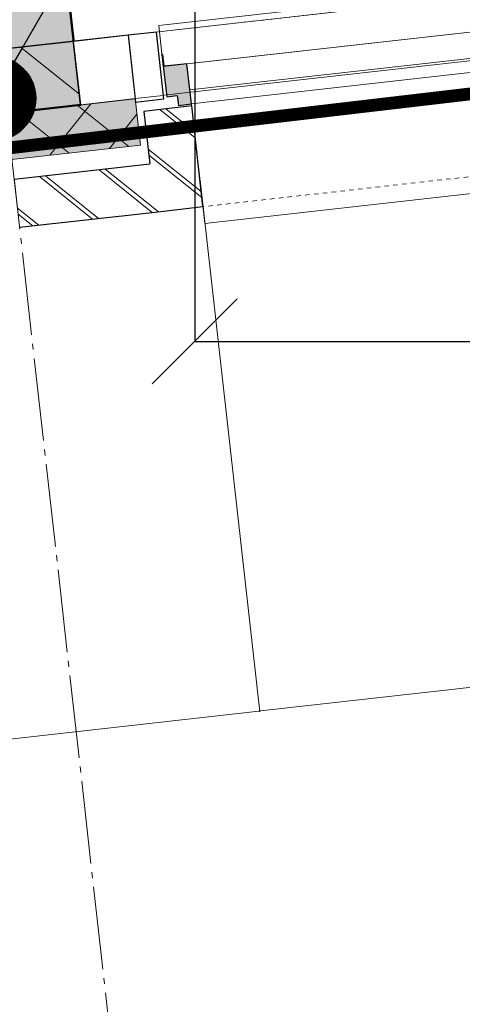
# Model space of a CAD drawing. Header units: millimetres. Extents: x -38031 to 110605, y -30229 to 92226.
# Tile 170 of 194: x 80641 to 81681, y 6958 to 9272. Entities that reach past the tile are written whole.
import ezdxf

# ---------------------------------------------------------------- set-up
doc = ezdxf.new("R2010")
doc.units = ezdxf.units.MM
doc.header["$LTSCALE"] = 50
doc.set_wipeout_variables(frame=1)
doc.header["$PDMODE"] = 1
for name, pattern in [('HIDDEN', [9.525, 6.35, -3.175]), ('STYLE_01', [0.41664, 0.20828, -0.20836]), ('STYLE_07', [1.875, 0.625, -0.20828, 0.625, -0.20836, 0.06943, -0.13893]), ('STYLE_11', [5, 3.888855, -0.416718, 0.277786, -0.416641])]:
    doc.linetypes.add(name, pattern=pattern)
for name, color, linetype, lineweight in [('00 ALGEMEEN', 7, 'Continuous', 15), ('05 LINE-.Stramien', 1, 'STYLE_11', 15), ('05 LINE-0.10 grijs', 8, 'Continuous', 9), ('21 WAND BUITEN-21F_baksteen', 7, 'Continuous', 25), ('21 WAND BUITEN-21F_kalkzandsteen', 7, 'Continuous', 25), ('21 WAND BUITEN-21G_hsb', 1, 'Continuous', 15), ('21 WAND BUITEN-29_isolatie', 1, 'Continuous', 15), ('28 CONSTRUCTIE-28E_beton', 5, 'Continuous', 50), ('Guides', 203, 'Continuous', 13), ('koppenmaten', 163, 'Continuous', 15), ('stramien', 1, 'Continuous', 15)]:
    doc.layers.add(name, color=color, linetype=linetype, lineweight=lineweight)
for name, color, linetype in [('AL$1A---_ALGEMEEN', 8, 'Continuous'), ('AL------_MAATVOERING', 2, 'Continuous'), ('AM$1A---_ARCERING', 8, 'Continuous'), ('AT$1A---_TEKST025', 8, 'Continuous'), ('BOUWKUNDIG', 8, 'Continuous'), ('brandscheiding', 5, 'HIDDEN'), ('EL6121--', 3, 'Continuous')]:
    doc.layers.add(name, color=color, linetype=linetype)
doc.styles.add('Arial', font='ARIAL.TTF')
doc.styles.get("Standard").update_dxf_attribs({"font": 'iso.shx'})
doc.dimstyles.new('STABICAD', dxfattribs={"dimscale": 100, "dimtxt": 1.8, "dimasz": 2, "dimexe": 0, "dimexo": 2.5, "dimgap": 1.5, "dimtad": 0, "dimdec": 0, "dimrnd": 10, "dimzin": 0, "dimdsep": 46, "dimtxsty": 'Standard', "dimblk1": 'OBLIQUE', "dimblk2": 'OBLIQUE', "dimsah": 1, "dimcen": -3, "dimadec": 0, "dimazin": 0, "dimtfac": 1, "dimtdec": 0, "dimtofl": 0, "dimtmove": 2, "dimatfit": 3, "dimfxl": 0, "dimtvp": 1.055556, "dimtolj": 1, "dimtzin": 0, "dimarcsym": 0})
doc.dimstyles.new('VyA', dxfattribs={"dimtxt": 2.272868, "dimasz": 2.120801, "dimexe": 1.5, "dimexo": 1.59, "dimgap": 0.5, "dimtad": 1, "dimdec": 0, "dimzin": 11, "dimtxsty": 'Arial', "dimblk": 'VW_SLASH', "dimcen": 0, "dimdle": 1, "dimazin": 0, "dimtfac": 0.8, "dimtdec": 0, "dimtix": 1, "dimtmove": 0, "dimatfit": 0, "dimldrblk": 'VW_FILLEDARROW', "dimfxl": 0, "dimfrac": 2, "dimtolj": 1, "dimtzin": 11, "dimarcsym": 0})

# ---------------------------------------------------------------- blocks, each defined once
blk = doc.blocks.new('_Oblique')
at = {"color": 0, "linetype": 'ByBlock', "lineweight": -2}
blk.add_line((-0.5, -0.5), (0.5, 0.5), dxfattribs=at)
blk = doc.blocks.new('*D59')
at = {"layer": 'AL------_MAATVOERING', "color": 0, "lineweight": -2}
for p, q in [((81052.4, 10017.9), (81052.4, 8516.1)), ((84360, 9283.4), (84360, 8516.1)), ((81052.4, 8516.1), (84360, 8516.1))]:
    blk.add_line(p, q, dxfattribs=at)
at = {"layer": 'Defpoints', "color": 0}
for p in [(81052.4, 10267.9), (84360, 9533.4), (84360, 8516.1)]:
    blk.add_point(p, dxfattribs=at)
at = {"layer": 'AL------_MAATVOERING', "color": 0, "lineweight": -2, "xscale": 200, "yscale": 200, "zscale": 200, "rotation": 180}
blk.add_blockref('_Oblique', (81052.4, 8516.1), dxfattribs=at)
at = {"layer": 'AL------_MAATVOERING', "color": 0, "lineweight": -2, "xscale": 200, "yscale": 200, "zscale": 200}
blk.add_blockref('_Oblique', (84360, 8516.1), dxfattribs=at)
at = {"layer": 'AL------_MAATVOERING', "color": 0, "insert": (82706.2, 8706.1), "char_height": 180, "attachment_point": 5}
blk.add_mtext('\\A1;3310', dxfattribs=at)
blk = doc.blocks.new('E00170')
at = {"color": 0, "linetype": 'Continuous'}
blk.add_line((0, 0), (5, 8.66), dxfattribs=at)
at = {"color": 0, "const_width": 0.5}
blk.add_lwpolyline([(-0.25, 0, 1), (0.25, 0, 1)], format="xyb", close=True, dxfattribs=at)
at = {"color": 0, "linetype": 'Continuous'}
blk.add_circle((0, 0), 0.5, dxfattribs=at)
blk = doc.blocks.new('zijdetail kozijn 2kops')
at = {"color": 0}
blk.add_wipeout([(-63, 420), (-130, 420), (-130, 262), (-63, 262)], dxfattribs=at).dxf.layer = 'AL$1A---_ALGEMEEN'
at = {"layer": 'AM$1A---_ARCERING', "linetype": 'Continuous', "lineweight": 0}
blk.add_hatch(color=256, dxfattribs=at).paths.add_polyline_path([(-54.2, 338), (-54.2, 366), (-56, 366), (-56, 266), (-31, 266), (-31, 243), (0, 243), (0, 338), (-22, 338)])
at = {"layer": 'AL$1A---_ALGEMEEN', "color": 0}
for points in [[(-63, 420), (-130, 420), (-130, 262), (-63, 262)], [(-54.2, 338), (-54.2, 366), (-56, 366), (-56, 266), (-31, 266), (-31, 243), (0, 243), (0, 338), (-22, 338)]]:
    blk.add_lwpolyline(points, close=True, dxfattribs=at)
blk = doc.blocks.new('31x_alu-1e-mk106b-p')
at = {"color": 0}
blk.add_wipeout([(-338, 1648), (-338, 0), (-276, 0), (-276, 1648)], dxfattribs=at).dxf.layer = '05 LINE-0.10 grijs'
at = {"layer": '05 LINE-0.10 grijs', "color": 0}
for points in [[(-435, 1704), (-338, 1704), (-338, -56), (-435, -56)], [(-338, 1648), (-338, 0), (-276, 0), (-276, 1648)]]:
    blk.add_lwpolyline(points, close=True, dxfattribs=at)
at = {"layer": '00 ALGEMEEN', "color": 0, "rotation": 90}
blk.add_blockref('zijdetail kozijn 2kops', (0, 0), dxfattribs=at)
at = {"layer": '05 LINE-0.10 grijs', "color": 0, "linetype": 'STYLE_01'}
blk.add_line((-420, 1711), (-420, -63), dxfattribs=at)
at = {"layer": '05 LINE-0.10 grijs', "color": 0}
blk.add_lwpolyline([(-243, 1648), (40, 1648), (40, 0), (-243, 0)], close=True, dxfattribs=at)
at = {"color": 0}
blk.add_wipeout([(-113, -113), (-113, -434), (0, -434), (0, -113), (0, 0), (-238, 0), (-238, -113), (-114, -113)], dxfattribs=at).dxf.layer = '21 WAND BUITEN-21F_baksteen'
at = {"layer": 'AM$1A---_ARCERING', "linetype": 'Continuous', "lineweight": 5}
h = blk.add_hatch(dxfattribs=at)
h.set_pattern_fill('BAKSTEEN', color=256, style=0, pattern_type=2)
h.set_pattern_definition([(45, (0, 0), (70.71, -70.71), []), (45, (7.07, -7.07), (70.71, -70.71), [])])
edge = h.paths.add_edge_path()
edge.add_line((-113, -113), (-113, -434))
edge.add_line((-113, -434), (0, -434))
edge.add_line((0, -434), (0, -113))
edge.add_line((0, -113), (0, 0))
edge.add_line((0, 0), (-238, 0))
edge.add_line((-238, 0), (-238, -113))
edge.add_line((-238, -113), (-114, -113))
at = {"layer": 'AM$1A---_ARCERING', "linetype": 'Continuous', "lineweight": 0}
blk.add_hatch(color=256, dxfattribs=at).paths.add_polyline_path([(-160, -130), (-270, -130), (-270, -434), (-160, -434)])
at = {"layer": 'AM$1A---_ARCERING', "linetype": 'Continuous', "lineweight": 5}
h = blk.add_hatch(dxfattribs=at)
h.set_pattern_fill('ISOLATIE', color=256, style=0, pattern_type=2)
h.set_pattern_definition([(135, (0, 0), (70.71, 70.71), []), (45, (299.34, -299.34), (70.71, -70.71), [])])
h.paths.add_polyline_path([(-160, -130), (-270, -130), (-270, -434), (-160, -434)])
at = {"layer": '05 LINE-0.10 grijs', "color": 0, "linetype": 'STYLE_01'}
blk.add_line((0, 1648), (0, 0), dxfattribs=at)
at = {"layer": '21 WAND BUITEN-21F_baksteen', "color": 0}
blk.add_line((-113, -113), (-113, -434), dxfattribs=at)
at = {"layer": '21 WAND BUITEN-21F_baksteen', "color": 0, "flags": 128}
blk.add_lwpolyline([(0, -434), (0, -113), (0, 0), (-238, 0), (-238, -113), (-114, -113)], dxfattribs=at)
at = {"layer": '21 WAND BUITEN-29_isolatie', "color": 0}
blk.add_line((-160, -434), (-160, -130), dxfattribs=at)
at = {"layer": '21 WAND BUITEN-29_isolatie', "color": 0, "flags": 128}
blk.add_lwpolyline([(-160, -130), (-270, -130), (-270, -434)], dxfattribs=at)
at = {"color": 0}
blk.add_wipeout([(-420, -130), (-420, -434), (-270, -434), (-270, -130)], dxfattribs=at).dxf.layer = '21 WAND BUITEN-21F_kalkzandsteen'
at = {"layer": 'AM$1A---_ARCERING', "linetype": 'Continuous', "lineweight": 5}
h = blk.add_hatch(dxfattribs=at)
h.set_pattern_fill('KALKZANDSTEEN', color=256, style=0, pattern_type=2)
h.set_pattern_definition([(45, (0, 0), (70.71, -70.71), [])])
h.paths.add_polyline_path([(-420, -130), (-420, -434), (-270, -434), (-270, -130)])
at = {"layer": '21 WAND BUITEN-21F_kalkzandsteen', "color": 0}
blk.add_line((-420, -130), (-420, -434), dxfattribs=at)
at = {"layer": '21 WAND BUITEN-21F_kalkzandsteen', "color": 0, "flags": 128}
blk.add_lwpolyline([(-270, -434), (-270, -130), (-420, -130)], dxfattribs=at)
blk = doc.blocks.new('VW_SLASH')
at = {"layer": 'AL$1A---_ALGEMEEN', "color": 0, "linetype": 'ByBlock', "lineweight": -2}
blk.add_line((0, 0), (-1, 0), dxfattribs=at)
at = {"layer": 'AL$1A---_ALGEMEEN', "color": 0, "linetype": 'ByBlock', "lineweight": 5}
blk.add_line((0.5, 0.5), (-0.5, -0.5), dxfattribs=at)
blk = doc.blocks.new('*D1097')
at = {"layer": 'koppenmaten', "color": 0, "lineweight": -2}
for p, q in [((-7110, -207.8), (-7110, -1464.8)), ((-8746, -459.4), (-8746, -1464.8)), ((-7112.1, -1463.3), (-8743.9, -1463.3))]:
    blk.add_line(p, q, dxfattribs=at)
at = {"layer": 'koppenmaten', "color": 0, "lineweight": -2, "xscale": 2.12080078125, "yscale": 2.12080078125, "zscale": 2.12080078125, "rotation": 180}
blk.add_blockref('VW_SLASH', (-8746, -1463.3), dxfattribs=at)
at = {"layer": 'koppenmaten', "color": 0, "lineweight": -2, "xscale": 2.12080078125, "yscale": 2.12080078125, "zscale": 2.12080078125}
blk.add_blockref('VW_SLASH', (-7110, -1463.3), dxfattribs=at)
at = {"layer": 'AT$1A---_TEKST025', "insert": (-7928, -1437.1), "char_height": 2.273, "attachment_point": 5, "style": 'Arial'}
blk.add_mtext('\\A1;13K=81800', dxfattribs=at)
blk = doc.blocks.new('VW_FILLEDARROW')
at = {"layer": 'AL$1A---_ALGEMEEN', "color": 0, "lineweight": -2}
blk.add_solid([(0, 0), (0.5, 0.5), (0.5, -0.5)], dxfattribs=at)
blk = doc.blocks.new('*D1110')
at = {"layer": 'koppenmaten', "color": 0, "lineweight": -2}
for p, q in [((-7110, -207.8), (-7110, -1464.8)), ((-5462, -207.8), (-5462, -1464.8)), ((-7107.9, -1463.3), (-5464.1, -1463.3))]:
    blk.add_line(p, q, dxfattribs=at)
at = {"layer": 'koppenmaten', "color": 0, "lineweight": -2, "xscale": 2.12080078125, "yscale": 2.12080078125, "zscale": 2.12080078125, "rotation": 180}
blk.add_blockref('VW_SLASH', (-7110, -1463.3), dxfattribs=at)
at = {"layer": 'koppenmaten', "color": 0, "lineweight": -2, "xscale": 2.12080078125, "yscale": 2.12080078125, "zscale": 2.12080078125}
blk.add_blockref('VW_SLASH', (-5462, -1463.3), dxfattribs=at)
at = {"layer": 'AT$1A---_TEKST025', "insert": (-6286, -1437.1), "char_height": 2.273, "attachment_point": 5, "style": 'Arial'}
blk.add_mtext('\\A1;13K+V=82400', dxfattribs=at)
blk = doc.blocks.new('kolom 350x350')
at = {"layer": 'AM$1A---_ARCERING', "linetype": 'Continuous', "lineweight": 0}
blk.add_hatch(color=256, dxfattribs=at).paths.add_polyline_path([(-175, 350), (175, 350), (175, 0), (-175, 0)])
at = {"layer": '28 CONSTRUCTIE-28E_beton', "color": 0}
blk.add_lwpolyline([(-175, 350), (175, 350), (175, 0), (-175, 0)], close=True, dxfattribs=at)
blk = doc.blocks.new('metselwerk zo gevel 1e verd')
at = {"layer": '00 ALGEMEEN', "color": 8, "rotation": 269.999999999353}
blk.add_blockref('31x_alu-1e-mk106b-p', (-7110, -270.32735), dxfattribs=at)
at = {"layer": '05 LINE-.Stramien', "color": 8}
blk.add_line((-7544, -2275.00786), (-7544, 1174.99214), dxfattribs=at)
at = {"layer": 'Guides', "color": 8}
for p, q in [((-93461, 150), (15460, 150)), ((-93461, 0), (15460, 0))]:
    blk.add_line(p, q, dxfattribs=at)
at = {"layer": '28 CONSTRUCTIE-28E_beton', "color": 8}
blk.add_blockref('kolom 350x350', (-7544, -0.32735), dxfattribs=at)
at = {"layer": 'koppenmaten', "color": 8}
for base, p2, override, picture, middle in [((-8746, -1463.28595), (-8746, -457.82735), {"dimtxt": 2.272868, "dimgap": 25, "dimlfac": 50, "dimpost": '13K=<>', "dimtxsty": 'Arial', "dimtmove": 2}, '*D1097', (-7928, -1437.12471)), ((-5462, -1463.28595), (-5462, -206.17312), {"dimtxt": 2.272868, "dimgap": 25, "dimlfac": 50, "dimpost": '13K+V=<>', "dimtxsty": 'Arial', "dimtmove": 2}, '*D1110', (-6286, -1437.12471))]:
    dim = blk.add_linear_dim(base=base, p1=(-7110, -206.17312), p2=p2, dimstyle='VyA', override=override, dxfattribs=at)
    dim.commit()
    dim.dimension.update_dxf_attribs({"geometry": picture, "text_midpoint": middle})
at = {"color": 8}
blk.add_wipeout([(-7369, 149.67265), (-7240, 149.67265), (-7240, -0.32735), (-7369, -0.32735)], dxfattribs=at).dxf.layer = '21 WAND BUITEN-21G_hsb'
at = {"layer": '21 WAND BUITEN-21G_hsb', "color": 8}
blk.add_lwpolyline([(-7369, 149.67265), (-7240, 149.67265), (-7240, -0.32735), (-7369, -0.32735)], close=True, dxfattribs=at)
blk = doc.blocks.new('200254 W 211 30-06-2008')
at = {"layer": 'stramien', "linetype": 'STYLE_07', "ltscale": 50}
blk.add_line((18888.739, 2999.551), (21031.949, 3240.237), dxfattribs=at)
at = {"layer": '00 ALGEMEEN', "color": 0, "xscale": 0.02, "yscale": 0.02, "zscale": 0.02, "rotation": 6.40755072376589}
blk.add_blockref('metselwerk zo gevel 1e verd', (20796.892, 3213.846), dxfattribs=at)

msp = doc.modelspace()

# ---------------------------------------------------------------- block references
at = {"layer": 'BOUWKUNDIG', "xscale": 50, "yscale": 50, "zscale": 50}
msp.add_blockref('200254 W 211 30-06-2008', (-951737.5, -150797.3), dxfattribs=at)

# ---------------------------------------------------------------- next in the draw order: linework, layer by layer
at = {"layer": 'brandscheiding', "const_width": 30}
msp.add_lwpolyline([(78570, 46590), (99310, 46590), (99310, 11160), (78730, 8750), (78760, 8510), (75050, 8120), (75050, 8320), (58090, 6520)], dxfattribs=at)

# ---------------------------------------------------------------- next in the draw order: block references
at = {"layer": 'EL6121--', "xscale": 200, "yscale": 200, "zscale": 200}
msp.add_blockref('E00170', (80578.3, 9086.9), dxfattribs=at)

# ---------------------------------------------------------------- next in the draw order: dimensions: what is measured, and where the dimension line sits
at = {"layer": 'AL------_MAATVOERING'}
dim = msp.add_linear_dim(base=(84360, 8516.1), p1=(81052.4, 10267.9), p2=(84360, 9533.4), dimstyle='STABICAD', dxfattribs=at)
dim.commit()
dim.dimension.update_dxf_attribs({"geometry": '*D59', "text_midpoint": (82706.2, 8706.1)})

doc.saveas('drawing.dxf')
